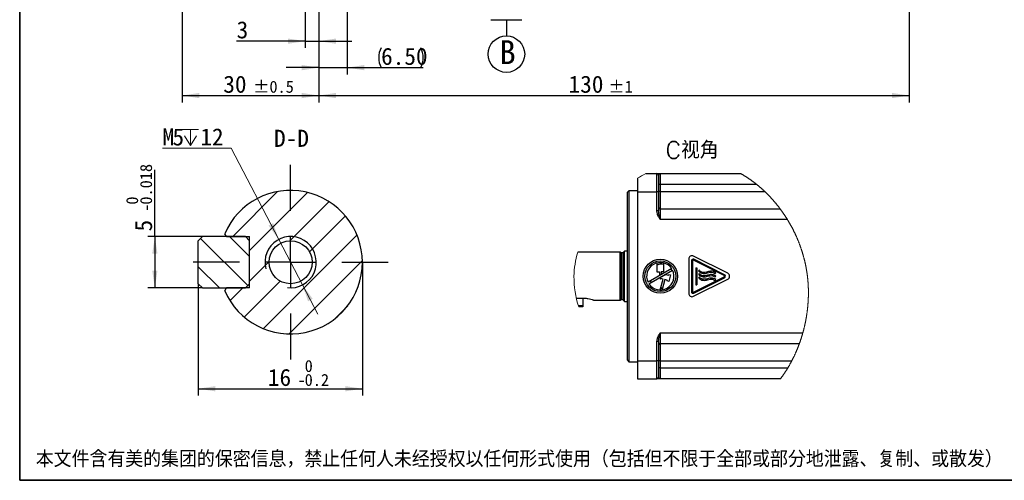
# Model space of a CAD drawing. Header units: millimetres. Extents: x 7 to 438, y 7 to 308.
# Tile 1 of 27: x 7 to 224, y 7 to 109. Entities that reach past the tile are written whole.
import ezdxf

# ---------------------------------------------------------------- set-up
doc = ezdxf.new("R2010")
doc.units = ezdxf.units.MM
doc.header["$LTSCALE"] = 1.5
doc.linetypes.add('SLD-实线', pattern=[0])
doc.layers.add('图框', color=7, linetype='SLD-实线')
doc.layers.add('细实线层', color=7, linetype='SLD-实线')
doc.layers.add('粗实线层', color=7, linetype='SLD-实线', lineweight=25)
doc.styles.add('SLDTEXTSTYLE0', font='txt', dxfattribs={"bigfont": 'bigfont'})
doc.styles.add('SLDTEXTSTYLE1', font='txt')
doc.dimstyles.new('SLDDIMSTYLE10', dxfattribs={"dimtxt": 3.75, "dimasz": 3.75, "dimexe": 0, "dimexo": 0.0625, "dimgap": 0.9375, "dimtad": 2, "dimrnd": 1e-09, "dimzin": 12, "dimdsep": 46, "dimtxsty": 'SLDTEXTSTYLE1', "dimsah": 1, "dimcen": 0.09, "dimadec": 0, "dimazin": 3, "dimtfac": 1, "dimtdec": 3, "dimtmove": 0, "dimatfit": 0, "dimfxl": 1, "dimfrac": 2, "dimtolj": 1, "dimtzin": 12, "dimarcsym": 0})
doc.dimstyles.new('SLDDIMSTYLE15', dxfattribs={"dimtxt": 3.75, "dimasz": 3.75, "dimexe": 0, "dimexo": 0.0625, "dimgap": 0.9375, "dimtad": 0, "dimtih": 1, "dimtoh": 1, "dimlfac": 0.444444, "dimrnd": 1e-09, "dimzin": 12, "dimdsep": 46, "dimtxsty": 'SLDTEXTSTYLE1', "dimsah": 1, "dimcen": 0, "dimadec": 0, "dimazin": 3, "dimtfac": 1, "dimtdec": 3, "dimtmove": 0, "dimatfit": 3, "dimfxl": 1, "dimfrac": 2, "dimtolj": 1, "dimtzin": 12, "dimarcsym": 0})
doc.dimstyles.new('SLDDIMSTYLE16', dxfattribs={"dimtxt": 3.75, "dimasz": 3.75, "dimexe": 0, "dimexo": 0.0625, "dimgap": 0.9375, "dimtad": 2, "dimlfac": 0.444444, "dimrnd": 1e-09, "dimzin": 12, "dimdsep": 46, "dimtxsty": 'SLDTEXTSTYLE1', "dimsah": 1, "dimcen": 0.09, "dimadec": 0, "dimazin": 3, "dimtol": 1, "dimtm": 0.018, "dimtfac": 1, "dimtdec": 3, "dimtofl": 0, "dimtmove": 0, "dimatfit": 3, "dimfxl": 1, "dimfrac": 2, "dimtolj": 1, "dimarcsym": 0})
doc.dimstyles.new('SLDDIMSTYLE17', dxfattribs={"dimtxt": 3.75, "dimasz": 3.75, "dimexe": 0, "dimexo": 0.0625, "dimgap": 0.9375, "dimtad": 2, "dimlfac": 0.444444, "dimrnd": 1e-09, "dimzin": 12, "dimdsep": 46, "dimtxsty": 'SLDTEXTSTYLE1', "dimsah": 1, "dimcen": 0.09, "dimadec": 0, "dimazin": 3, "dimtol": 1, "dimtm": 0.2, "dimtfac": 1, "dimtdec": 1, "dimtofl": 0, "dimtmove": 0, "dimatfit": 3, "dimfxl": 1, "dimfrac": 2, "dimtolj": 1, "dimarcsym": 0})
doc.dimstyles.new('SLDDIMSTYLE3', dxfattribs={"dimtxt": 3.75, "dimasz": 3.75, "dimexe": 0, "dimexo": 0.0625, "dimgap": 0.9375, "dimtad": 2, "dimrnd": 1e-09, "dimzin": 12, "dimdsep": 46, "dimtxsty": 'SLDTEXTSTYLE1', "dimsah": 1, "dimcen": 0.09, "dimadec": 0, "dimazin": 3, "dimtol": 1, "dimtp": 0.5, "dimtm": 0.5, "dimtfac": 1, "dimtdec": 1, "dimtofl": 0, "dimtmove": 0, "dimatfit": 3, "dimfxl": 1, "dimfrac": 2, "dimtolj": 1, "dimarcsym": 0})
doc.dimstyles.new('SLDDIMSTYLE4', dxfattribs={"dimtxt": 3.75, "dimasz": 3.75, "dimexe": 0, "dimexo": 0.0625, "dimgap": 0.9375, "dimtad": 2, "dimrnd": 1e-09, "dimzin": 12, "dimdsep": 46, "dimtxsty": 'SLDTEXTSTYLE1', "dimsah": 1, "dimcen": 0.09, "dimadec": 0, "dimazin": 3, "dimtol": 1, "dimtp": 1, "dimtm": 1, "dimtfac": 1, "dimtdec": 0, "dimtofl": 0, "dimtmove": 0, "dimatfit": 3, "dimfxl": 1, "dimfrac": 2, "dimtolj": 1, "dimarcsym": 0})
doc.dimstyles.new('SLDDIMSTYLE5', dxfattribs={"dimtxt": 3.75, "dimasz": 3.75, "dimexe": 0, "dimexo": 0.0625, "dimgap": 0.9375, "dimtad": 2, "dimrnd": 1e-09, "dimzin": 4, "dimdsep": 46, "dimtxsty": 'SLDTEXTSTYLE1', "dimsah": 1, "dimcen": 0.09, "dimadec": 0, "dimazin": 1, "dimtfac": 1, "dimtdec": 3, "dimtmove": 0, "dimatfit": 0, "dimfxl": 1, "dimfrac": 2, "dimtolj": 1, "dimtzin": 12, "dimarcsym": 0})

# ---------------------------------------------------------------- blocks, each defined once
blk = doc.blocks.new('_D_3')
at = {"layer": '细实线层'}
for p, q in [((43.14, 138.3), (43.14, 90.4)), ((73.14, 116.1), (73.14, 90.4)), ((43.14, 91.9), (73.14, 91.9))]:
    blk.add_line(p, q, dxfattribs=at)
for points in [[(43.14, 91.9), (46.89, 91.32), (46.89, 92.47)], [(73.14, 91.9), (69.39, 92.47), (69.39, 91.32)]]:
    blk.add_solid(points, dxfattribs=at)
at = {"layer": '细实线层', "attachment_point": 1, "style": 'SLDTEXTSTYLE1'}
for s, insert, char_height in [('30', (52.17, 96.26), 3.75), ('±0.5', (58.72, 95.14), 2.625)]:
    blk.add_mtext(s, dxfattribs=dict(at, insert=insert, char_height=char_height))
blk = doc.blocks.new('_D_4')
at = {"layer": '细实线层'}
for p, q in [((202.64, 117.29), (202.64, 90.4)), ((73.14, 116.1), (73.14, 90.4)), ((73.14, 91.9), (202.64, 91.9))]:
    blk.add_line(p, q, dxfattribs=at)
for points in [[(73.14, 91.9), (76.89, 91.32), (76.89, 92.47)], [(202.64, 91.9), (198.89, 92.47), (198.89, 91.32)]]:
    blk.add_solid(points, dxfattribs=at)
at = {"layer": '细实线层', "attachment_point": 1, "style": 'SLDTEXTSTYLE1'}
for s, insert, char_height in [('130', (127.92, 96.26), 3.75), ('±1', (136.65, 95.14), 2.625)]:
    blk.add_mtext(s, dxfattribs=dict(at, insert=insert, char_height=char_height))
blk = doc.blocks.new('_D_5')
at = {"layer": '细实线层'}
for p, q in [((79.34, 116.1), (79.34, 96.52)), ((73.14, 110.8), (73.14, 96.52)), ((73.14, 98.02), (65.93, 98.02)), ((73.14, 98.02), (79.34, 98.02)), ((79.34, 98.02), (96.03, 98.02))]:
    blk.add_line(p, q, dxfattribs=at)
for start, end in [(153.4349, 206.5651), (333.4349, 26.5651)]:
    blk.add_arc((91.15, 100.2), 4.88, start, end, dxfattribs=at)
for points in [[(73.14, 98.02), (69.39, 98.59), (69.39, 97.44)], [(79.34, 98.02), (83.09, 97.44), (83.09, 98.59)]]:
    blk.add_solid(points, dxfattribs=at)
at = {"layer": '细实线层', "insert": (86.79, 102.38), "char_height": 3.75, "attachment_point": 1, "style": 'SLDTEXTSTYLE1'}
blk.add_mtext('6.50', dxfattribs=at)
blk = doc.blocks.new('_D_11')
at = {"layer": '细实线层'}
for p, q in [((70.14, 116.3), (70.14, 102.33)), ((73.14, 110.8), (73.14, 102.33)), ((70.14, 103.83), (55.09, 103.83)), ((70.14, 103.83), (73.14, 103.83)), ((73.14, 103.83), (80.35, 103.83))]:
    blk.add_line(p, q, dxfattribs=at)
for points in [[(70.14, 103.83), (66.39, 104.4), (66.39, 103.25)], [(73.14, 103.83), (76.89, 103.25), (76.89, 104.4)]]:
    blk.add_solid(points, dxfattribs=at)
at = {"layer": '细实线层', "insert": (55.09, 108.19), "char_height": 3.75, "attachment_point": 1, "style": 'SLDTEXTSTYLE1'}
blk.add_mtext('3', dxfattribs=at)
blk = doc.blocks.new('SW_DATUMTAG_1')
blk.add_line((-1.88, 12.49), (4.94, 12.49))
at = {"layer": '细实线层', "color": 0}
blk.add_line((1.53, 12.49), (1.53, 8.96), dxfattribs=at)
blk.add_circle((1.53, 4.96), 4, dxfattribs=at)
at = {"layer": '细实线层', "color": 0, "insert": (0, 8.01), "char_height": 5.25, "attachment_point": 1, "style": 'SLDTEXTSTYLE1'}
blk.add_mtext('B', dxfattribs=at)
blk = doc.blocks.new('SW_SYMBOL_HOLE_DEPTH')
at = {"color": 0, "linetype": 'SLD-实线', "lineweight": 18}
for p, q in [((0, 1312.5), (1200, 1312.5)), ((150, 832.5), (600, 112.5)), ((600, 1312.5), (600, 112.5)), ((1050, 832.5), (600, 112.5))]:
    blk.add_line(p, q, dxfattribs=at)
blk = doc.blocks.new('_D_16')
at = {"color": 7, "linetype": 'SLD-实线', "lineweight": 0}
for p, q in [((53.88, 80.34), (38.84, 80.34)), ((64.33, 60.32), (53.88, 80.34)), ((69.54, 50.35), (64.33, 60.32)), ((69.54, 50.35), (72.88, 43.96))]:
    blk.add_line(p, q, dxfattribs=at)
at = {"color": 7, "linetype": 'SLD-实线', "lineweight": 18}
for points in [[(64.33, 60.32), (63.11, 63.91), (62.09, 63.38)], [(69.54, 50.35), (70.77, 46.76), (71.79, 47.3)]]:
    blk.add_solid(points, dxfattribs=at)
at = {"color": 7, "linetype": 'SLD-实线', "lineweight": 18, "xscale": 0.002909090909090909, "yscale": 0.002909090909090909, "zscale": 0.002909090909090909}
blk.add_blockref('SW_SYMBOL_HOLE_DEPTH', (43.21, 80.64), dxfattribs=at)
at = {"color": 7, "linetype": 'SLD-实线', "lineweight": 18, "char_height": 3.75, "attachment_point": 1, "style": 'SLDTEXTSTYLE1'}
for s, insert in [('M', (38.84, 84.7)), ('5', (41.02, 84.7)), ('12', (47.13, 84.7))]:
    blk.add_mtext(s, dxfattribs=dict(at, insert=insert))
blk = doc.blocks.new('_D_17')
at = {"layer": '细实线层'}
for p, q in [((37.15, 60.96), (37.15, 75.61)), ((47.59, 60.96), (35.65, 60.96)), ((37.15, 60.96), (37.15, 49.71)), ((47.59, 49.71), (35.65, 49.71))]:
    blk.add_line(p, q, dxfattribs=at)
for points in [[(37.15, 60.96), (36.58, 57.21), (37.73, 57.21)], [(37.15, 49.71), (37.73, 53.46), (36.58, 53.46)]]:
    blk.add_solid(points, dxfattribs=at)
at = {"layer": '细实线层', "attachment_point": 1, "rotation": 90, "style": 'SLDTEXTSTYLE1'}
for s, insert, char_height in [('0.018', (33.91, 67.97), 2.625), ('0', (30.86, 67.97), 2.62), ('-', (33.91, 66.44), 2.62), ('5', (32.79, 62.08), 3.75)]:
    blk.add_mtext(s, dxfattribs=dict(at, insert=insert, char_height=char_height))
blk = doc.blocks.new('_D_18')
at = {"layer": '细实线层'}
for p, q in [((82.69, 55.34), (82.69, 26.09)), ((46.69, 50.61), (46.69, 26.09)), ((46.69, 27.59), (82.69, 27.59))]:
    blk.add_line(p, q, dxfattribs=at)
for points in [[(46.69, 27.59), (50.44, 27.01), (50.44, 28.16)], [(82.69, 27.59), (78.94, 28.16), (78.94, 27.01)]]:
    blk.add_solid(points, dxfattribs=at)
at = {"layer": '细实线层', "attachment_point": 1, "style": 'SLDTEXTSTYLE1'}
for s, insert, char_height in [('0', (70.02, 33.88), 2.62), ('16', (61.95, 31.95), 3.75), ('0.2', (70.02, 30.83), 2.625), ('-', (68.5, 30.83), 2.62)]:
    blk.add_mtext(s, dxfattribs=dict(at, insert=insert, char_height=char_height))
blk = doc.blocks.new('SW_CENTERMARKSYMBOL_2')
at = {"layer": '细实线层', "color": 0}
for p, q in [((0, 11.25), (0, 21.375)), ((0, 0), (0, 5.625)), ((-11.25, 0), (-21.375, 0)), ((0, 0), (-5.625, 0)), ((0, 0), (0, -5.625)), ((0, 0), (5.625, 0)), ((11.25, 0), (21.375, 0)), ((0, -11.25), (0, -21.375))]:
    blk.add_line(p, q, dxfattribs=at)

msp = doc.modelspace()

# ---------------------------------------------------------------- hatches: boundary and pattern name
at = {"linetype": 'SLD-实线', "lineweight": 18}
h = msp.add_hatch(dxfattribs=at)
h.set_pattern_fill('ANSI31', scale=1.5, angle=2.8e-322, style=0)
edge = h.paths.add_edge_path(flags=0)
edge.add_line((57.93894, 60.962886), (57.93894, 49.712886))
edge.add_line((57.93894, 49.712886), (52.896704, 49.712886))
edge.add_line((52.896704, 49.712886), (52.483698, 49.08421))
edge.add_arc((66.93894, 55.337886), 15.75, 203.39443757, 516.60556243)
edge.add_line((52.483698, 61.591562), (52.896704, 60.962886))
edge.add_line((52.896704, 60.962886), (57.93894, 60.962886))
edge = h.paths.add_edge_path(flags=0)
edge.add_arc((66.93894, 55.337886), 4.725, 0, 360)
h = msp.add_hatch(dxfattribs=at)
h.set_pattern_fill('ANSI31', scale=1.5, angle=90, style=0)
h.paths.add_polyline_path([(47.58894, 60.962886), (46.68894, 60.062886), (46.68894, 50.612886), (47.58894, 49.712886), (57.03894, 49.712886), (57.93894, 50.612886), (57.93894, 60.062886), (57.03894, 60.962886)], flags=0)

# ---------------------------------------------------------------- linework, layer by layer
at = {"color": 7, "linetype": 'SLD-实线', "lineweight": 25}
for p, q in [((143.020043, 73.754325), (143.020043, 70.789746)), ((144.84, 74.764745), (147.295043, 74.764745)), ((147.295043, 70.789746), (147.295043, 74.764745)), ((147.295043, 74.764745), (148.045041, 74.764745)), ((147.670043, 74.389746), (147.670043, 70.789746)), ((148.045041, 74.764745), (148.045041, 72.364745)), ((148.045041, 74.764745), (165.693506, 74.764745)), ((148.045041, 72.364745), (147.670043, 72.364745)), ((148.045041, 72.364745), (148.045041, 70.826298)), ((169.233589, 72.364745), (148.045041, 72.364745)), ((141.145042, 71.014746), (140.770041, 70.639745)), ((140.770041, 70.639745), (140.770041, 52.264746)), ((143.020043, 71.014746), (141.145042, 71.014746)), ((141.145042, 71.014746), (141.145042, 52.264746)), ((143.020043, 70.789746), (147.295043, 70.789746)), ((143.020043, 70.789746), (143.020043, 33.739745)), ((147.670043, 70.789746), (147.295043, 70.789746)), ((147.295043, 66.573666), (147.295043, 70.789746)), ((148.045041, 70.826298), (147.670043, 70.826298)), ((147.670043, 70.789746), (147.670043, 66.573666)), ((148.045041, 70.826298), (148.045041, 67.076299)), ((148.045041, 70.826298), (170.989917, 70.826298)), ((148.045041, 67.076299), (148.045041, 64.676299)), ((148.045041, 67.076299), (174.315852, 67.076299)), ((147.670043, 66.573666), (147.295043, 66.573666)), ((175.946387, 64.676299), (148.045041, 64.676299)), ((46.68894, 60.062886), (47.58894, 60.962886)), ((57.03894, 60.962886), (47.58894, 60.962886)), ((52.896704, 60.962886), (52.483698, 61.591562)), ((52.896704, 60.962886), (57.93894, 60.962886)), ((57.03894, 60.962886), (57.93894, 60.062886)), ((57.93894, 49.712886), (57.93894, 60.962886)), ((46.68894, 50.612886), (46.68894, 60.062886)), ((57.93894, 50.612886), (57.93894, 60.062886)), ((139.270044, 57.514745), (129.917661, 57.514745)), ((139.495042, 57.384842), (139.270044, 57.514745)), ((139.270044, 47.014746), (139.270044, 57.514745)), ((139.870043, 57.364746), (139.570043, 57.364746)), ((140.170042, 57.777246), (140.020042, 57.627246)), ((140.020042, 46.902246), (140.020042, 57.627246)), ((140.770041, 57.777246), (140.170042, 57.777246)), ((140.170042, 46.752246), (140.170042, 57.777246)), ((162.828402, 52.935566), (155.355452, 56.67204)), ((147.295043, 55.130737), (147.295043, 53.255737)), ((148.795043, 54.83671), (148.270042, 54.889746)), ((148.795043, 53.255737), (148.795043, 55.130737)), ((154.270043, 56.00122), (154.270043, 48.528271)), ((154.870042, 55.637163), (154.870042, 48.892329)), ((155.095043, 55.637163), (155.095043, 48.892329)), ((162.056958, 52.39891), (155.312123, 55.771327)), ((162.157582, 52.600156), (155.412748, 55.972573)), ((155.845042, 54.139746), (156.070043, 54.139746)), ((155.845042, 54.139746), (155.845042, 50.389746)), ((156.070043, 54.139746), (156.070043, 50.389746)), ((140.770041, 52.264746), (140.770041, 33.889746)), ((141.145042, 52.264746), (141.145042, 33.514745)), ((150.54429, 53.924193), (145.358295, 50.930058)), ((145.545795, 50.605298), (150.73179, 53.599433)), ((147.295043, 53.255737), (147.857544, 53.255737)), ((147.857544, 53.255737), (147.857544, 52.459601)), ((148.232542, 52.676108), (147.857544, 52.459601)), ((148.045041, 51.961637), (149.255458, 52.660471)), ((148.045041, 51.961637), (148.045041, 51.626001)), ((148.795043, 53.255737), (148.232542, 53.255737)), ((148.232542, 53.255737), (148.232542, 52.676108)), ((149.255458, 52.660471), (149.871237, 52.495474)), ((149.871237, 52.495474), (149.919766, 52.676585)), ((150.281987, 52.579528), (149.893759, 51.130639)), ((149.919766, 52.676585), (150.281987, 52.579528)), ((155.312123, 48.758165), (162.056958, 52.130582)), ((155.412748, 48.556919), (162.157582, 51.929335)), ((156.615275, 53.570814), (156.445044, 53.423689)), ((156.615275, 52.820814), (156.445044, 52.673689)), ((156.615275, 52.070814), (156.445044, 51.923689)), ((160.045116, 52.846975), (160.195043, 53.014746)), ((160.045116, 52.096975), (160.195043, 52.264746)), ((47.58894, 49.712886), (46.68894, 50.612886)), ((47.58894, 49.712886), (57.03894, 49.712886)), ((52.483698, 49.08421), (52.896704, 49.712886)), ((57.93894, 49.712886), (52.896704, 49.712886)), ((57.93894, 50.612886), (57.03894, 49.712886)), ((148.045041, 49.302246), (148.674511, 51.65145)), ((148.082648, 51.615925), (148.045041, 51.626001)), ((148.131176, 51.797036), (148.082648, 51.615925)), ((148.674511, 51.65145), (148.131176, 51.797036)), ((149.036732, 51.554393), (148.440371, 49.328741)), ((149.580067, 51.408807), (149.036732, 51.554393)), ((149.531535, 51.227696), (149.580067, 51.408807)), ((149.893759, 51.130639), (149.531535, 51.227696)), ((155.355452, 47.857451), (162.828402, 51.593925)), ((155.845042, 50.389746), (156.070043, 50.389746)), ((160.045116, 51.346975), (160.195043, 51.514746)), ((129.621909, 47.446331), (131.395044, 47.446331)), ((130.055493, 45.814745), (131.020044, 45.814745)), ((131.020044, 45.514746), (130.148912, 45.514746)), ((131.020044, 47.446331), (131.020044, 45.814745)), ((131.020044, 45.814745), (131.020044, 45.514746)), ((133.419799, 47.014746), (139.270044, 47.014746)), ((139.270044, 47.014746), (139.495042, 47.144649)), ((139.570043, 47.164746), (139.870043, 47.164746)), ((140.020042, 46.902246), (140.170042, 46.752246)), ((140.170042, 46.752246), (140.770041, 46.752246)), ((148.045041, 39.853192), (148.045041, 37.453192)), ((148.045041, 39.853192), (179.319815, 39.853192)), ((147.670043, 37.955826), (147.295043, 37.955826)), ((147.295043, 33.739745), (147.295043, 37.955826)), ((147.670043, 37.955826), (147.670043, 33.739745)), ((178.547954, 37.453192), (148.045041, 37.453192)), ((148.045041, 37.453192), (148.045041, 33.703193)), ((140.770041, 33.889746), (141.145042, 33.514745)), ((141.145042, 33.514745), (143.020043, 33.514745)), ((143.020043, 33.739745), (147.295043, 33.739745)), ((143.020043, 33.739745), (143.020043, 29.764746)), ((147.670043, 33.739745), (147.295043, 33.739745)), ((147.295043, 29.764746), (147.295043, 33.739745)), ((147.670043, 33.739745), (147.670043, 30.139746)), ((148.045041, 33.703193), (147.670043, 33.703193)), ((148.045041, 33.703193), (176.897081, 33.703193)), ((148.045041, 33.703193), (148.045041, 32.164746)), ((148.045041, 32.164746), (147.670043, 32.164746)), ((148.045041, 32.164746), (148.045041, 29.764746)), ((148.045041, 32.164746), (176.033233, 32.164746)), ((143.020043, 29.764746), (147.295043, 29.764746)), ((148.045041, 29.764746), (147.295043, 29.764746)), ((174.406885, 29.764746), (148.045041, 29.764746))]:
    msp.add_line(p, q, dxfattribs=at)
at = {"color": 8, "linetype": 'SLD-实线', "lineweight": 25}
for p, q in [((139.495042, 47.144649), (139.495042, 57.384842)), ((139.570043, 47.164746), (139.570043, 57.364746)), ((139.870043, 47.164746), (139.870043, 57.364746))]:
    msp.add_line(p, q, dxfattribs=at)
at = {"color": 7, "linetype": 'SLD-实线', "lineweight": 18, "flags": 128}
msp.add_lwpolyline([(174.406885, 29.764746), (174.457558, 29.831532), (174.50805, 29.898537), (174.558361, 29.96576), (174.608489, 30.0332), (174.658436, 30.100858), (174.708199, 30.16873), (174.754952, 30.23292), (174.801541, 30.2973), (174.847967, 30.361869), (174.894229, 30.426626), (174.940327, 30.491572), (174.986261, 30.556702), (175.032031, 30.622019), (175.077635, 30.68752), (175.123074, 30.753206), (175.168348, 30.819074), (175.212652, 30.883943), (175.256795, 30.948988), (175.300778, 31.014207), (175.3446, 31.079599), (175.389052, 31.146358), (175.433338, 31.213294), (175.477456, 31.280408), (175.521406, 31.347698), (175.565187, 31.415164), (175.608022, 31.481596), (175.650695, 31.548194), (175.693204, 31.614961), (175.735549, 31.681894), (175.77859, 31.750363), (175.82146, 31.819003), (175.864158, 31.887814), (175.906685, 31.956794), (175.94904, 32.025943), (175.991222, 32.095262), (176.033233, 32.164746), (176.073679, 32.232074), (176.113963, 32.299558), (176.154086, 32.367194), (176.194046, 32.434984), (176.233843, 32.502927), (176.273477, 32.57102), (176.312948, 32.639265), (176.356177, 32.714508), (176.399208, 32.789931), (176.44204, 32.865535), (176.484674, 32.941317), (176.527108, 33.017275), (176.569342, 33.093412), (176.611375, 33.169724), (176.653209, 33.246209), (176.694841, 33.32287), (176.736272, 33.399701), (176.776767, 33.475328), (176.817067, 33.55112), (176.857172, 33.627075), (176.897081, 33.703193), (176.933864, 33.773826), (176.970478, 33.844596), (177.006924, 33.915504), (177.043201, 33.986547), (177.079308, 34.057726), (177.114606, 34.127767), (177.14974, 34.197935), (177.18471, 34.268232), (177.219516, 34.338659), (177.260737, 34.422663), (177.301724, 34.506848), (177.342476, 34.591209), (177.382995, 34.675749), (177.423278, 34.760462), (177.463325, 34.84535), (177.503137, 34.930411), (177.542712, 35.015644), (177.58205, 35.101047), (177.621151, 35.186619), (177.660014, 35.272359), (177.698639, 35.358267), (177.734837, 35.439416), (177.770824, 35.520712), (177.806597, 35.602154), (177.842157, 35.683739), (177.877503, 35.765467), (177.914757, 35.852303), (177.95177, 35.939299), (177.988541, 36.026451), (178.025069, 36.113761), (178.061355, 36.201225), (178.097398, 36.288842), (178.131158, 36.371593), (178.164701, 36.454479), (178.198027, 36.537497), (178.231135, 36.620648), (178.264025, 36.703931), (178.296696, 36.787345), (178.329149, 36.870887), (178.361382, 36.954558), (178.393395, 37.038358), (178.425189, 37.122282), (178.4562, 37.204831), (178.486998, 37.287499), (178.517583, 37.370287), (178.547954, 37.453192), (178.578039, 37.536017), (178.607911, 37.618957), (178.637569, 37.702012), (178.667013, 37.78518), (178.696243, 37.868461), (178.724741, 37.950365), (178.753032, 38.032373), (178.781115, 38.114489), (178.80899, 38.19671), (178.837218, 38.280716), (178.865229, 38.364829), (178.893022, 38.449049), (178.920597, 38.533375), (178.947952, 38.617805), (178.975089, 38.702339), (179.002007, 38.786975), (179.028704, 38.871712), (179.055182, 38.956551), (179.081439, 39.041489), (179.107475, 39.126526), (179.13329, 39.211661), (179.158884, 39.296892), (179.184255, 39.38222), (179.211907, 39.47619), (179.239289, 39.570274), (179.266402, 39.66447), (179.293244, 39.758776), (179.319815, 39.853192), (179.343553, 39.938461), (179.367069, 40.023817), (179.390364, 40.109259), (179.413437, 40.194787), (179.436288, 40.2804), (179.458513, 40.364565), (179.480524, 40.448809), (179.50232, 40.533132), (179.523899, 40.617534), (179.545696, 40.703736), (179.567268, 40.790018), (179.588614, 40.876378), (179.609734, 40.962817), (179.630628, 41.04933), (179.651294, 41.135919), (179.671734, 41.222583), (179.691946, 41.30932), (179.71193, 41.39613), (179.731686, 41.483011), (179.751213, 41.569963), (179.770511, 41.656985), (179.78958, 41.744075), (179.80842, 41.831233), (179.828877, 41.927185), (179.849056, 42.023215), (179.868956, 42.119324), (179.888576, 42.21551), (179.907915, 42.311772), (179.925253, 42.399348), (179.942359, 42.486984), (179.959231, 42.57468), (179.975871, 42.662434), (179.992277, 42.750247), (180.00845, 42.838116), (180.024389, 42.926041), (180.04165, 43.022822), (180.058627, 43.119669), (180.07532, 43.216579), (180.091727, 43.313552), (180.107849, 43.410587), (180.123685, 43.507681), (180.139234, 43.604834), (180.154496, 43.702046), (180.169471, 43.799313), (180.184157, 43.896636), (180.198301, 43.992273), (180.212166, 44.087961), (180.225751, 44.183698), (180.239057, 44.279484), (180.251124, 44.368188), (180.262951, 44.45693), (180.274536, 44.545711), (180.285881, 44.634529), (180.296984, 44.723385), (180.307846, 44.812276), (180.318466, 44.901202), (180.329867, 44.999058), (180.340975, 45.096956), (180.351788, 45.19489), (180.362307, 45.292862), (180.37253, 45.39087), (180.382458, 45.488912), (180.392089, 45.586987), (180.401424, 45.685095), (180.410461, 45.783233), (180.419201, 45.8814), (180.427495, 45.977843), (180.4355, 46.074311), (180.443217, 46.170803), (180.450646, 46.267319), (180.456721, 46.349229), (180.462589, 46.431156), (180.468247, 46.513096), (180.473696, 46.59505), (180.478936, 46.677017), (180.483966, 46.758997), (180.489625, 46.85563), (180.494992, 46.95228), (180.500066, 47.048943), (180.504847, 47.145618), (180.508868, 47.231946), (180.512655, 47.318281), (180.516207, 47.404624), (180.519524, 47.490974), (180.522606, 47.577329), (180.525453, 47.66369), (180.528063, 47.750054), (180.530438, 47.836421), (180.530976, 47.857312), (180.533069, 47.944191), (180.534921, 48.031072), (180.536534, 48.117952), (180.537906, 48.204833), (180.539037, 48.291712), (180.539914, 48.377037), (180.540558, 48.46236), (180.540969, 48.547679), (180.541146, 48.632993), (180.541086, 48.720043), (180.540783, 48.807086), (180.540235, 48.894122), (180.539443, 48.981149), (180.538407, 49.068168), (180.537125, 49.155177), (180.535598, 49.242174), (180.534091, 49.316865), (180.532182, 49.400753), (180.530044, 49.484628), (180.527677, 49.56849), (180.52508, 49.652339), (180.522253, 49.736172), (180.519252, 49.818494), (180.516029, 49.900799), (180.512583, 49.983088), (180.508915, 50.06536), (180.504941, 50.149292), (180.500735, 50.233205), (180.496296, 50.317098), (180.491623, 50.400969), (180.486717, 50.484819), (180.481577, 50.568646), (180.476203, 50.652449), (180.470594, 50.736229), (180.46475, 50.819983), (180.458672, 50.903712), (180.452358, 50.987413), (180.445808, 51.071088), (180.439022, 51.154734), (180.432, 51.238352), (180.424003, 51.330296), (180.415719, 51.422204), (180.407148, 51.514073), (180.398289, 51.605904), (180.389143, 51.697694), (180.380406, 51.782757), (180.372404, 51.858593), (180.363649, 51.939471), (180.354669, 52.020315), (180.345464, 52.101124), (180.336033, 52.181897), (180.326375, 52.262634), (180.316492, 52.343334), (180.306383, 52.423996), (180.295003, 52.51268), (180.28335, 52.601318), (180.271426, 52.689907), (180.259231, 52.778449), (180.246764, 52.866942), (180.234028, 52.955385), (180.221022, 53.043778), (180.207747, 53.132121), (180.194204, 53.220412), (180.180392, 53.30865), (180.166567, 53.395262), (180.152484, 53.481822), (180.138144, 53.568329), (180.123548, 53.654784), (180.108423, 53.742756), (180.093034, 53.830671), (180.07738, 53.91853), (180.061462, 54.006331), (180.045281, 54.094075), (180.029132, 54.180194), (180.012732, 54.266255), (179.996078, 54.352259), (179.979173, 54.438204), (179.961663, 54.525842), (179.943892, 54.613418), (179.92586, 54.700931), (179.907568, 54.78838), (179.889016, 54.875764), (179.870205, 54.963084), (179.851136, 55.050337), (179.833242, 55.131099), (179.815127, 55.211804), (179.796791, 55.29245), (179.778235, 55.373038), (179.75946, 55.453566), (179.740465, 55.534035), (179.721251, 55.614444), (179.699863, 55.702824), (179.678211, 55.791129), (179.656297, 55.879359), (179.634119, 55.967514), (179.611679, 56.055593), (179.588978, 56.143595), (179.566016, 56.231519), (179.542793, 56.319364), (179.51931, 56.407131), (179.495568, 56.494817), (179.471998, 56.58086), (179.448179, 56.666823), (179.424112, 56.752708), (179.399796, 56.838513), (179.374784, 56.925796), (179.349516, 57.012995), (179.323993, 57.100109), (179.298214, 57.187137), (179.272182, 57.274079), (179.246367, 57.359384), (179.220308, 57.444605), (179.194005, 57.529741), (179.167459, 57.61479), (179.140121, 57.701486), (179.112531, 57.788092), (179.08469, 57.874606), (179.056598, 57.961027), (179.028255, 58.047356), (178.999662, 58.133591), (178.97082, 58.219732), (178.941794, 58.30559), (178.91252, 58.391352), (178.882999, 58.477019), (178.853233, 58.562589), (178.823222, 58.648061), (178.793507, 58.731911), (178.763558, 58.815665), (178.733373, 58.899324), (178.702954, 58.982886), (178.671673, 59.068054), (178.640149, 59.153118), (178.608382, 59.23808), (178.576373, 59.322938), (178.544123, 59.407692), (178.511632, 59.492341), (178.478901, 59.576885), (178.44593, 59.661321), (178.41272, 59.745651), (178.379271, 59.829873), (178.345584, 59.913986), (178.31166, 59.997989), (178.277499, 60.081883), (178.243102, 60.165667), (178.211364, 60.242369), (178.179429, 60.318979), (178.147296, 60.395493), (178.114967, 60.471911), (178.082441, 60.548235), (178.049719, 60.624461), (178.013878, 60.707326), (177.977807, 60.790075), (177.941504, 60.872707), (177.904972, 60.955224), (177.868211, 61.037621), (177.831883, 61.118433), (177.795335, 61.199129), (177.758567, 61.27971), (177.721581, 61.360174), (177.683614, 61.442161), (177.64542, 61.524024), (177.607, 61.605764), (177.568354, 61.687381), (177.529482, 61.768873), (177.490386, 61.850239), (177.451066, 61.93148), (177.411522, 62.012594), (177.371755, 62.09358), (177.331765, 62.174438), (177.291554, 62.255167), (177.251121, 62.335766), (177.210467, 62.416236), (177.169593, 62.496574), (177.131933, 62.570101), (177.094088, 62.643518), (177.056059, 62.716822), (177.017848, 62.790014), (176.979453, 62.863093), (176.940876, 62.936059), (176.898584, 63.015528), (176.856077, 63.09486), (176.813354, 63.174055), (176.770416, 63.253112), (176.727265, 63.332031), (176.683899, 63.410811), (176.64032, 63.48945), (176.600186, 63.561413), (176.559873, 63.633256), (176.519384, 63.704981), (176.478716, 63.776586), (176.437872, 63.84807), (176.396851, 63.919433), (176.355655, 63.990675), (176.314282, 64.061794), (176.272735, 64.132791), (176.231013, 64.203665), (176.189116, 64.274415), (176.147046, 64.345041), (176.097241, 64.428117), (176.047195, 64.51102), (175.99691, 64.593747), (175.946387, 64.676299), (175.901636, 64.748948), (175.856701, 64.82146), (175.811582, 64.893832), (175.766278, 64.966064), (175.720793, 65.038157), (175.675124, 65.110109), (175.631898, 65.177819), (175.58851, 65.245404), (175.544962, 65.312861), (175.501253, 65.380192), (175.457383, 65.447395), (175.408233, 65.522247), (175.358884, 65.596938), (175.309337, 65.671468), (175.259593, 65.745836), (175.209652, 65.820042), (175.159515, 65.894083), (175.109182, 65.967962), (175.058653, 66.041675), (175.007931, 66.115223), (174.957014, 66.188604), (174.905903, 66.261818), (174.8546, 66.334865), (174.803105, 66.407743), (174.751418, 66.480453), (174.699539, 66.552992), (174.64747, 66.625361), (174.592718, 66.700993), (174.537758, 66.776434), (174.482591, 66.851687), (174.427217, 66.926749), (174.371637, 67.001621), (174.315852, 67.076299), (174.258475, 67.152626), (174.200883, 67.228749), (174.143077, 67.304667), (174.08506, 67.380381), (174.02683, 67.455888), (173.969434, 67.529844), (173.911835, 67.603601), (173.854033, 67.677156), (173.79603, 67.750509), (173.744559, 67.815218), (173.692932, 67.879769), (173.641148, 67.944159), (173.589208, 68.008388), (173.537113, 68.072456), (173.485797, 68.135223), (173.434332, 68.197831), (173.382718, 68.260285), (173.330956, 68.322579), (173.277985, 68.385983), (173.224861, 68.44922), (173.171583, 68.512291), (173.118154, 68.575196), (173.064572, 68.637933), (173.010838, 68.700504), (172.956954, 68.762904), (172.902918, 68.825137), (172.848733, 68.887201), (172.794398, 68.949093), (172.739913, 69.010816), (172.68528, 69.072366), (172.630498, 69.133745), (172.575569, 69.194951), (172.514976, 69.262079), (172.454206, 69.328996), (172.393258, 69.395702), (172.332134, 69.462195), (172.270833, 69.528477), (172.214954, 69.588547), (172.15893, 69.648441), (172.102763, 69.708158), (172.046451, 69.767696), (171.989998, 69.827055), (171.933401, 69.886236), (171.876662, 69.945237), (171.814086, 70.009929), (171.751339, 70.074403), (171.688422, 70.138655), (171.625336, 70.202688), (171.562081, 70.266499), (171.498657, 70.330088), (171.435066, 70.393454), (171.371308, 70.456595), (171.307383, 70.519512), (171.243293, 70.582205), (171.180186, 70.643558), (171.116922, 70.704691), (171.053498, 70.765605), (170.989917, 70.826298), (170.930065, 70.883096), (170.870075, 70.939696), (170.809947, 70.9961), (170.749683, 71.052308), (170.689281, 71.108319), (170.629826, 71.163136), (170.570241, 71.217763), (170.510525, 71.272196), (170.45068, 71.326437), (170.38948, 71.381584), (170.328145, 71.436532), (170.266677, 71.491275), (170.205076, 71.545815), (170.143342, 71.600152), (170.081475, 71.654284), (170.019478, 71.708212), (169.957348, 71.761933), (169.895088, 71.815448), (169.832698, 71.868756), (169.770178, 71.921856), (169.707529, 71.974749), (169.644752, 72.027434), (169.581846, 72.079907), (169.512501, 72.137386), (169.443002, 72.194611), (169.373351, 72.25158), (169.303546, 72.30829), (169.233589, 72.364745), (169.167112, 72.41804), (169.100501, 72.471102), (169.033754, 72.52393), (168.966872, 72.576524), (168.899856, 72.628881), (168.833908, 72.680076), (168.767831, 72.731043), (168.701627, 72.78178), (168.635295, 72.832288), (168.56748, 72.88359), (168.499534, 72.934652), (168.431456, 72.985472), (168.363248, 73.036052), (168.294912, 73.086388), (168.226446, 73.136482), (168.157852, 73.186332), (168.089131, 73.235936), (168.02028, 73.285297), (167.951304, 73.334411), (167.882202, 73.383279), (167.812975, 73.4319), (167.743621, 73.480273), (167.674144, 73.528396), (167.610348, 73.572291), (167.546448, 73.615975), (167.482444, 73.659449), (167.418338, 73.702712), (167.35413, 73.745761), (167.289818, 73.7886), (167.219546, 73.83509), (167.149153, 73.881326), (167.07864, 73.927308), (167.008008, 73.973034), (166.937257, 74.018504), (166.866388, 74.063716), (166.795402, 74.108673), (166.73023, 74.149655), (166.664959, 74.19042), (166.59959, 74.230966), (166.534124, 74.271294), (166.468562, 74.311403), (166.402904, 74.351292), (166.337149, 74.390961), (166.2713, 74.430409), (166.205356, 74.469637), (166.139318, 74.508642), (166.073185, 74.547425), (166.00696, 74.585984), (165.944433, 74.622135), (165.881823, 74.658088), (165.819132, 74.69384), (165.756359, 74.729393), (165.693506, 74.764745)], dxfattribs=at)
at = {"color": 7, "linetype": 'SLD-实线', "lineweight": 25, "flags": 128}
for points in [[(148.270042, 54.889746), (147.724274, 54.832383), (147.295043, 54.701957)], [(150.57993, 53.511758), (150.54336, 53.577246), (150.378465, 53.828454)], [(150.378465, 53.828454), (150.578843, 53.51377), (150.57993, 53.511758)], [(145.86162, 51.220653), (145.996725, 50.952246), (146.035153, 50.887829)], [(146.035153, 50.887829), (145.961241, 51.015721), (145.86162, 51.220653)], [(148.136387, 49.64315), (148.270042, 49.639746), (148.527084, 49.652361)], [(148.527084, 49.652361), (148.197329, 49.640753), (148.136387, 49.64315)]]:
    msp.add_lwpolyline(points, dxfattribs=at)
at = {"color": 7, "linetype": 'SLD-实线', "lineweight": 25}
for centre, radius in [((66.93894, 55.337886), 4.725), ((148.045043, 52.264746), 3.75), ((148.045043, 52.264745), 3.375)]:
    msp.add_circle(centre, radius, dxfattribs=at)
at = {"color": 7, "linetype": 'SLD-实线', "lineweight": 18}
for centre, radius, start, end in [((158.374247, 48.242767), 29.775681, 117.03536015, 121.04175193), ((149.093881, 51.855413), 19.993885, 163.55748894, 178.82690884), ((150.189566, 52.072371), 21.086257, 179.47727029, 198.11893044)]:
    msp.add_arc(centre, radius, start, end, dxfattribs=at)
at = {"color": 7, "linetype": 'SLD-实线', "lineweight": 25}
for centre, radius, start, end in [((147.295041, 74.389742), 0.375003, 0.00051654, 89.99969691), ((66.93894, 55.337886), 15.75, 203.39443757, 156.60556243), ((148.045041, 67.451297), 0.374998, 179.9997878, 269.99999876), ((139.570044, 57.514756), 0.15001, 240.00119939, 269.99960962), ((139.870041, 57.514747), 0.150002, 270.00069872, 359.99930128), ((155.020042, 56.001222), 0.749998, 63.43486183, 180.00015145), ((148.045043, 52.264745), 3.000001, 33.58331852, 206.41666597), ((148.045043, 52.264746), 2.9625, 75.33514418, 104.66485582), ((148.270042, 52.264748), 2.624998, 78.46302546, 111.80376224), ((155.245042, 55.637163), 0.375, 63.43482672, 180.00005463), ((155.245042, 55.637163), 0.149999, 63.43502819, 180.00036749), ((148.045043, 52.264746), 3.000001, 213.58332374, 26.4166622), ((161.989876, 52.264746), 0.15, 296.56504222, 63.43495778), ((161.989875, 52.264746), 0.375001, 296.5652149, 63.4347851), ((162.49299, 52.264746), 0.750001, 296.56521282, 63.43478718), ((148.045048, 52.264672), 2.962426, 269.99986841, 277.6687491), ((155.020042, 48.528269), 0.749998, 179.99987523, 296.56513817), ((155.245042, 48.892328), 0.375, 179.99994537, 296.56517328), ((155.245042, 48.892328), 0.149999, 179.99966758, 296.56487004), ((139.570046, 47.01473), 0.150015, 90.00114596, 119.99854289), ((139.87004, 47.014743), 0.150002, 0.00079305, 89.99907354), ((148.045041, 37.078194), 0.374998, 90.00000124, 180.0002122), ((147.295041, 30.139749), 0.375003, 270.00030309, 359.99948346)]:
    msp.add_arc(centre, radius, start, end, dxfattribs=at)
for points, knots in [([(147.670043, 74.389746), (147.683186, 74.445357), (147.712842, 74.570849), (147.851101, 74.712744), (147.981817, 74.764588), (148.044332, 74.764743), (148.045041, 74.764745)], [0, 0, 0, 0, 0.2971225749, 0.6704802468, 0.9962639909, 1, 1, 1, 1]), ([(148.045041, 64.676299), (148.043691, 64.678518), (147.919321, 64.882902), (147.674683, 65.291683), (147.369665, 65.915852), (147.318803, 66.364209), (147.295043, 66.573666)], [0, 0, 0, 0, 0.0037784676, 0.3479678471, 0.6953929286, 1, 1, 1, 1]), ([(148.045041, 64.676299), (148.044332, 64.67906), (147.985273, 64.909105), (147.870516, 65.366689), (147.714237, 65.992576), (147.683225, 66.400337), (147.670043, 66.573666)], [0, 0, 0, 0, 0.0044135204, 0.3677447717, 0.7312446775, 1, 1, 1, 1]), ([(156.445044, 53.423689), (156.597591, 53.273617), (156.88093, 52.994875), (157.440316, 52.838092), (157.95314, 52.873641), (158.469294, 53.000259), (158.983039, 53.139751), (159.574971, 53.172499), (159.884248, 52.958359), (160.045116, 52.846975)], [0, 0, 0, 0, 0.1638290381, 0.3042941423, 0.4347567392, 0.5602298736, 0.7158806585, 0.8522172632, 1, 1, 1, 1]), ([(156.445044, 52.673689), (156.597591, 52.523617), (156.88093, 52.244875), (157.440316, 52.088092), (157.95314, 52.123641), (158.469294, 52.250259), (158.983039, 52.389751), (159.574971, 52.422499), (159.884248, 52.208359), (160.045116, 52.096975)], [0, 0, 0, 0, 0.1638290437, 0.3042941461, 0.4347567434, 0.5602298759, 0.7158806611, 0.8522172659, 1, 1, 1, 1]), ([(156.445044, 51.923689), (156.597591, 51.773617), (156.88093, 51.494875), (157.440316, 51.338092), (157.95314, 51.373641), (158.469294, 51.500259), (158.983039, 51.639751), (159.574971, 51.672499), (159.884248, 51.458359), (160.045116, 51.346975)], [0, 0, 0, 0, 0.1638290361, 0.304294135, 0.4347567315, 0.5602298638, 0.715880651, 0.8522172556, 1, 1, 1, 1]), ([(160.195043, 53.014746), (160.051229, 53.121692), (159.781834, 53.322024), (159.28681, 53.39259), (158.825801, 53.329087), (158.376571, 53.209608), (157.930426, 53.09922), (157.523159, 53.068824), (157.170882, 53.146387), (156.869069, 53.306955), (156.704382, 53.478173), (156.615275, 53.570814)], [0, 0, 0, 0, 0.1379048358, 0.2583242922, 0.3781853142, 0.5004558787, 0.6211478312, 0.7373918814, 0.8153879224, 0.9001118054, 1, 1, 1, 1]), ([(160.195043, 52.264746), (160.051229, 52.371692), (159.781834, 52.572024), (159.28681, 52.64259), (158.825801, 52.579087), (158.376571, 52.459608), (157.930426, 52.34922), (157.523159, 52.318824), (157.170882, 52.396387), (156.869069, 52.556955), (156.704382, 52.728173), (156.615275, 52.820814)], [0, 0, 0, 0, 0.1379048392, 0.2583242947, 0.3781853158, 0.5004558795, 0.6211478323, 0.7373918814, 0.8153879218, 0.9001118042, 1, 1, 1, 1]), ([(160.195043, 51.514746), (160.051229, 51.621692), (159.781834, 51.822024), (159.28681, 51.89259), (158.825801, 51.829087), (158.376571, 51.709608), (157.930426, 51.59922), (157.523159, 51.568824), (157.170882, 51.646387), (156.869069, 51.806955), (156.704382, 51.978173), (156.615275, 52.070814)], [0, 0, 0, 0, 0.1379048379, 0.2583242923, 0.3781853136, 0.5004558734, 0.6211478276, 0.7373918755, 0.8153879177, 0.9001117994, 1, 1, 1, 1]), ([(131.395044, 47.446331), (131.527606, 47.443094), (131.788143, 47.43673), (132.275194, 47.369812), (132.731423, 47.2674), (133.212837, 47.095865), (133.318366, 47.056204), (133.433277, 47.009282), (133.41988, 47.014812), (133.419799, 47.014845)], [0, 0, 0, 0, 0.1913315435, 0.3760432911, 0.6974066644, 0.9189881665, 0.9792626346, 0.9998752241, 1, 1, 1, 1]), ([(147.295043, 37.955826), (147.31878, 38.165284), (147.369203, 38.610204), (147.67288, 39.234818), (147.917528, 39.643643), (148.043691, 39.850973), (148.045041, 39.853192)], [0, 0, 0, 0, 0.3046032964, 0.6470205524, 0.9962215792, 1, 1, 1, 1]), ([(147.670043, 37.955826), (147.683204, 38.129156), (147.713799, 38.532101), (147.869281, 39.158131), (147.984073, 39.615708), (148.044332, 39.850431), (148.045041, 39.853192)], [0, 0, 0, 0, 0.268754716, 0.6247776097, 0.9955864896, 1, 1, 1, 1]), ([(148.045041, 29.764746), (148.044332, 29.764748), (147.98314, 29.7649), (147.852321, 29.815624), (147.713172, 29.957374), (147.683191, 30.084149), (147.670043, 30.139746)], [0, 0, 0, 0, 0.0037357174, 0.3225181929, 0.7028982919, 1, 1, 1, 1])]:
    msp.add_open_spline(points, degree=3, knots=knots, dxfattribs=at)
at = {"layer": '图框'}
for p, q in [((7.5, 307.5), (7.5, 7.5)), ((7.5, 7.5), (438, 7.5))]:
    msp.add_line(p, q, dxfattribs=at)
at = {"layer": '粗实线层', "linetype": 'SLD-实线', "lineweight": 25}
for p, q in [((7.5, 7.5), (7.5, 300)), ((430.5, 7.5), (7.5, 7.5))]:
    msp.add_line(p, q, dxfattribs=at)
at = {"layer": '细实线层'}
msp.add_arc((66.93894, 55.337886), 5.625, 262.84928081, 194.91376478, dxfattribs=at)

# ---------------------------------------------------------------- block references
for name, p in [('SW_DATUMTAG_1', (112.760563, 96.020396)), ('SW_CENTERMARKSYMBOL_2', (66.93894, 55.337886))]:
    msp.add_blockref(name, p, dxfattribs=at)

# ---------------------------------------------------------------- texts
at = {"color": 7, "linetype": 'Continuous', "lineweight": 0, "insert": (11.021398, 13.951158), "char_height": 3.571875, "attachment_point": 1, "style": 'SLDTEXTSTYLE0'}
msp.add_mtext('本文件含有美的集团的保密信息，禁止任何人未经授权以任何形式使用（包括但不限于全部或部分地泄露、复制、或散发）', dxfattribs=at)
at = {"layer": '细实线层', "char_height": 3.75, "attachment_point": 2}
for s, insert, style in [('D-D', (67.131872, 84.393671), 'SLDTEXTSTYLE1'), ('C视角', (155.028104, 81.818258), 'SLDTEXTSTYLE0')]:
    msp.add_mtext(s, dxfattribs=dict(at, insert=insert, style=style))

# ---------------------------------------------------------------- dimensions: what is measured, and where the dimension line sits
at = {"color": 7, "linetype": 'SLD-实线', "lineweight": 18}
dim = msp.add_diameter_dim_2p(p1=(64.334582, 60.32366), p2=(69.543298, 50.352112), text='M<>{\\fGDT;x}12', dimstyle='SLDDIMSTYLE15', override={"dimpost": '<>'}, dxfattribs=at)
dim.commit()
dim.dimension.update_dxf_attribs({"geometry": '_D_16', "text_midpoint": (45.170393, 83.644618), "dimtype": 163})
at = {"layer": '细实线层'}
for base, p1, p2, angle, dimstyle, picture, middle in [((73.142884, 91.897116), (43.142884, 138.299593), (73.142884, 116.099593), 0, 'SLDDIMSTYLE3', '_D_3', (59.260698, 91.897116)), ((202.642884, 91.897116), (73.142884, 116.099593), (202.642884, 117.291886), 0, 'SLDDIMSTYLE4', '_D_4', (134.576608, 91.897116)), ((37.151948, 49.712886), (47.58894, 60.962886), (47.58894, 49.712886), 90, 'SLDDIMSTYLE16', '_D_17', (37.151948, 68.842509))]:
    dim = msp.add_linear_dim(base=base, p1=p1, p2=p2, angle=angle, dimstyle=dimstyle, dxfattribs=at)
    dim.commit()
    dim.dimension.update_dxf_attribs({"geometry": picture, "text_midpoint": middle, "dimtype": 160})
for base, p1, p2, dimstyle, picture, middle in [((73.142884, 103.827784), (70.142884, 116.299593), (73.142884, 110.799593), 'SLDDIMSTYLE10', '_D_11', (56.179873, 103.827784)), ((82.68894, 27.587886), (46.68894, 50.612886), (82.68894, 55.337886), 'SLDDIMSTYLE17', '_D_18', (68.27742, 27.587886))]:
    dim = msp.add_linear_dim(base=base, p1=p1, p2=p2, dimstyle=dimstyle, dxfattribs=at)
    dim.commit()
    dim.dimension.update_dxf_attribs({"geometry": picture, "text_midpoint": middle, "dimtype": 160})
dim = msp.add_linear_dim(base=(79.342884, 98.017535), p1=(73.142884, 110.799593), p2=(79.342884, 116.099593), text='(<>)', dimstyle='SLDDIMSTYLE5', dxfattribs=at)
dim.commit()
dim.dimension.update_dxf_attribs({"geometry": '_D_5', "text_midpoint": (91.152538, 98.017535), "dimtype": 160})

doc.saveas('drawing.dxf')
